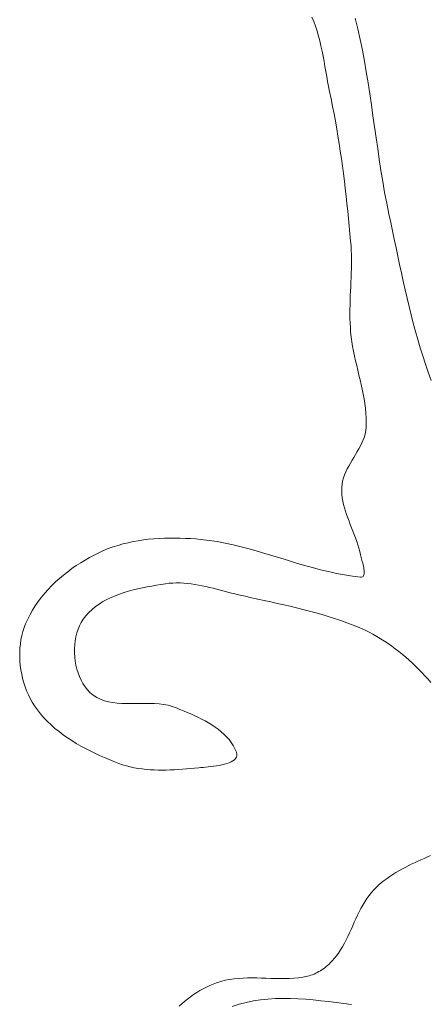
# Model space of a CAD drawing. Header units: inches. Extents: x -12 to 23, y -13.2 to 21.7.
# Tile 7 of 75: x 0.5 to 2.1, y -7.6 to -3.9. Entities that reach past the tile are written whole.
import ezdxf

# ---------------------------------------------------------------- set-up
doc = ezdxf.new("R2010")
doc.units = ezdxf.units.IN
doc.header["$MEASUREMENT"] = 0
doc.layers.get('0').update_dxf_attribs({"lineweight": 0})

msp = doc.modelspace()

# ---------------------------------------------------------------- linework, layer by layer
at = {"color": 7, "linetype": 'Continuous', "lineweight": 0, "flags": 128}
for points in [[(2.0704, -6.3997), (2.0592, -6.3871), (2.0477, -6.3746), (2.036, -6.3623), (2.0241, -6.3501), (2.0119, -6.3381), (1.9996, -6.3264), (1.987, -6.3149), (1.9742, -6.3036), (1.9612, -6.2926), (1.948, -6.2818), (1.9346, -6.2714), (1.921, -6.2613), (1.9071, -6.2515), (1.893, -6.2421), (1.8787, -6.2331), (1.8642, -6.2245), (1.8495, -6.2162), (1.8346, -6.2085), (1.8194, -6.2011), (1.7966, -6.1909), (1.7736, -6.1812), (1.7503, -6.1722), (1.7269, -6.1636), (1.7032, -6.1556), (1.6794, -6.148), (1.6554, -6.1408), (1.6313, -6.134), (1.6071, -6.1275), (1.5827, -6.1213), (1.5583, -6.1153), (1.5338, -6.1096), (1.5093, -6.104), (1.4847, -6.0985), (1.4602, -6.0931), (1.4356, -6.0877), (1.411, -6.0824), (1.3865, -6.077), (1.362, -6.0715), (1.3376, -6.0659), (1.3238, -6.0626), (1.31, -6.0591), (1.2962, -6.0555), (1.2823, -6.0519), (1.2684, -6.0482), (1.2545, -6.0446), (1.2406, -6.041), (1.2266, -6.0376), (1.2126, -6.0343), (1.1986, -6.0312), (1.1846, -6.0285), (1.1706, -6.026), (1.1566, -6.0239), (1.1426, -6.0223), (1.1286, -6.021), (1.1145, -6.0203), (1.1006, -6.0202), (1.0866, -6.0207), (1.0726, -6.0218), (1.0587, -6.0236), (1.0417, -6.0263), (1.0244, -6.0292), (1.0069, -6.0322), (0.9893, -6.0355), (0.9716, -6.0391), (0.9539, -6.043), (0.9362, -6.0472), (0.9187, -6.052), (0.9015, -6.0571), (0.8845, -6.0628), (0.8678, -6.0691), (0.8516, -6.076), (0.8359, -6.0836), (0.8208, -6.0918), (0.8063, -6.1008), (0.7925, -6.1106), (0.7795, -6.1213), (0.7674, -6.1329), (0.7561, -6.1454), (0.7459, -6.1589), (0.7384, -6.1708), (0.7318, -6.1836), (0.7262, -6.197), (0.7216, -6.2111), (0.7179, -6.2257), (0.7151, -6.2408), (0.7133, -6.2561), (0.7124, -6.2716), (0.7124, -6.2873), (0.7133, -6.3029), (0.7151, -6.3185), (0.7178, -6.3339), (0.7214, -6.349), (0.7259, -6.3637), (0.7313, -6.3778), (0.7375, -6.3914), (0.7447, -6.4043), (0.7527, -6.4164), (0.7615, -6.4276), (0.7713, -6.4378), (0.7839, -6.4484), (0.7973, -6.457), (0.8116, -6.464), (0.8267, -6.4695), (0.8423, -6.4736), (0.8586, -6.4766), (0.8753, -6.4785), (0.8925, -6.4797), (0.9099, -6.4803), (0.9277, -6.4804), (0.9455, -6.4803), (0.9635, -6.4801), (0.9815, -6.4799), (0.9994, -6.4801), (1.0172, -6.4807), (1.0347, -6.482), (1.0519, -6.4841), (1.0688, -6.4871), (1.0851, -6.4914), (1.1009, -6.497), (1.1142, -6.5024), (1.1277, -6.508), (1.1414, -6.5138), (1.1551, -6.5198), (1.1689, -6.526), (1.1826, -6.5325), (1.1962, -6.5393), (1.2096, -6.5464), (1.2228, -6.5538), (1.2356, -6.5617), (1.2479, -6.5699), (1.2598, -6.5785), (1.2712, -6.5876), (1.2819, -6.5971), (1.2919, -6.6072), (1.3012, -6.6178), (1.3096, -6.629), (1.3171, -6.6407), (1.3237, -6.653), (1.3292, -6.666), (1.3309, -6.673), (1.3309, -6.6794), (1.3292, -6.6851), (1.3261, -6.6904), (1.3215, -6.6951), (1.3158, -6.6993), (1.309, -6.7031), (1.3012, -6.7064), (1.2926, -6.7094), (1.2834, -6.712), (1.2736, -6.7143), (1.2635, -6.7163), (1.2531, -6.718), (1.2426, -6.7195), (1.2322, -6.7207), (1.2219, -6.7218), (1.212, -6.7228), (1.2025, -6.7237), (1.1936, -6.7245), (1.1855, -6.7252), (1.1702, -6.7266), (1.1549, -6.728), (1.1395, -6.7293), (1.1241, -6.7306), (1.1086, -6.7316), (1.0931, -6.7326), (1.0775, -6.7333), (1.062, -6.7337), (1.0465, -6.7339), (1.031, -6.7338), (1.0156, -6.7334), (1.0002, -6.7325), (0.9849, -6.7313), (0.9697, -6.7296), (0.9546, -6.7275), (0.9396, -6.7248), (0.9247, -6.7216), (0.91, -6.7178), (0.8955, -6.7134), (0.8811, -6.7083), (0.8629, -6.7013), (0.8446, -6.6939), (0.8263, -6.6862), (0.808, -6.6782), (0.7899, -6.6698), (0.7718, -6.661), (0.754, -6.6518), (0.7364, -6.6422), (0.719, -6.6322), (0.702, -6.6217), (0.6854, -6.6107), (0.6691, -6.5993), (0.6534, -6.5874), (0.6381, -6.5749), (0.6234, -6.5619), (0.6093, -6.5484), (0.5959, -6.5343), (0.5831, -6.5197), (0.5711, -6.5044), (0.5599, -6.4885), (0.5515, -6.4751), (0.5437, -6.4612), (0.5366, -6.4467), (0.5302, -6.4318), (0.5244, -6.4164), (0.5193, -6.4008), (0.5149, -6.3848), (0.5112, -6.3686), (0.5082, -6.3522), (0.506, -6.3357), (0.5045, -6.3191), (0.5037, -6.3025), (0.5037, -6.2859), (0.5045, -6.2695), (0.5061, -6.2531), (0.5084, -6.237), (0.5116, -6.2212), (0.5156, -6.2057), (0.5204, -6.1905), (0.5261, -6.1758), (0.5341, -6.158), (0.543, -6.1407), (0.5527, -6.1237), (0.5632, -6.1072), (0.5745, -6.091), (0.5864, -6.0753), (0.5991, -6.06), (0.6124, -6.0451), (0.6262, -6.0307), (0.6406, -6.0168), (0.6555, -6.0033), (0.6709, -5.9903), (0.6867, -5.9779), (0.7028, -5.9659), (0.7193, -5.9544), (0.7361, -5.9435), (0.753, -5.9331), (0.7702, -5.9233), (0.7876, -5.914), (0.8051, -5.9053), (0.8229, -5.8971), (0.8411, -5.8897), (0.8595, -5.8831), (0.8782, -5.8771), (0.8972, -5.8717), (0.9164, -5.867), (0.9358, -5.8629), (0.9553, -5.8594), (0.975, -5.8565), (0.9949, -5.8541), (1.0148, -5.8522), (1.0347, -5.8508), (1.0547, -5.8499), (1.0748, -5.8494), (1.0948, -5.8494), (1.1148, -5.8497), (1.1347, -5.8504), (1.1546, -5.8515), (1.1743, -5.8529), (1.1939, -5.8545), (1.2249, -5.8581), (1.2558, -5.8627), (1.2865, -5.8684), (1.317, -5.875), (1.3474, -5.8823), (1.3777, -5.8903), (1.4079, -5.8988), (1.438, -5.9077), (1.4682, -5.9168), (1.4982, -5.9261), (1.5283, -5.9354), (1.5584, -5.9445), (1.5886, -5.9534), (1.6188, -5.962), (1.6491, -5.97), (1.6795, -5.9774), (1.71, -5.9841), (1.7407, -5.9898), (1.7715, -5.9946), (1.8025, -5.9982), (1.8064, -5.9982), (1.8095, -5.9973), (1.812, -5.9956), (1.8138, -5.9931), (1.8152, -5.9901), (1.816, -5.9864), (1.8163, -5.9822), (1.8163, -5.9776), (1.8159, -5.9726), (1.8152, -5.9673), (1.8143, -5.9618), (1.8131, -5.9562), (1.8118, -5.9504), (1.8104, -5.9446), (1.8089, -5.9389), (1.8074, -5.9334), (1.806, -5.928), (1.8047, -5.9229), (1.8035, -5.9181), (1.8025, -5.9137), (1.7995, -5.9007), (1.796, -5.8877), (1.792, -5.8748), (1.7876, -5.8619), (1.783, -5.8491), (1.7782, -5.8364), (1.7732, -5.8236), (1.7682, -5.8109), (1.7632, -5.7982), (1.7583, -5.7855), (1.7535, -5.7728), (1.749, -5.76), (1.7448, -5.7472), (1.741, -5.7344), (1.7377, -5.7215), (1.7349, -5.7086), (1.7327, -5.6955), (1.7312, -5.6824), (1.7305, -5.6692), (1.7307, -5.6559), (1.7318, -5.6437), (1.734, -5.6318), (1.7372, -5.6201), (1.7413, -5.6085), (1.746, -5.5971), (1.7514, -5.5859), (1.7573, -5.5748), (1.7636, -5.5637), (1.7701, -5.5527), (1.7767, -5.5418), (1.7834, -5.5308), (1.7899, -5.5198), (1.7962, -5.5087), (1.8022, -5.4976), (1.8077, -5.4864), (1.8125, -5.475), (1.8167, -5.4635), (1.82, -5.4518), (1.8224, -5.4398), (1.8237, -5.4277), (1.8242, -5.4093), (1.824, -5.391), (1.8229, -5.3728), (1.8212, -5.3545), (1.8188, -5.3364), (1.8159, -5.3182), (1.8125, -5.3001), (1.8088, -5.282), (1.8048, -5.2639), (1.8005, -5.2458), (1.7961, -5.2278), (1.7917, -5.2097), (1.7874, -5.1916), (1.7831, -5.1735), (1.779, -5.1554), (1.7752, -5.1372), (1.7718, -5.119), (1.7688, -5.1008), (1.7663, -5.0825), (1.7645, -5.0642), (1.7633, -5.0469), (1.7624, -5.0296), (1.7619, -5.0123), (1.7618, -4.995), (1.7619, -4.9776), (1.7622, -4.9603), (1.7626, -4.943), (1.7632, -4.9256), (1.7639, -4.9082), (1.7647, -4.8909), (1.7654, -4.8735), (1.7661, -4.8562), (1.7667, -4.8388), (1.7671, -4.8215), (1.7674, -4.8041), (1.7674, -4.7868), (1.7672, -4.7695), (1.7667, -4.7522), (1.7658, -4.7349), (1.7645, -4.7176), (1.7619, -4.6889), (1.7592, -4.6602), (1.7565, -4.6315), (1.7535, -4.6028), (1.7505, -4.5742), (1.7473, -4.5455), (1.744, -4.5168), (1.7405, -4.4882), (1.7368, -4.4596), (1.733, -4.431), (1.729, -4.4025), (1.7249, -4.3739), (1.7205, -4.3454), (1.716, -4.317), (1.7112, -4.2885), (1.7063, -4.2601), (1.7011, -4.2318), (1.6957, -4.2035), (1.6901, -4.1752), (1.6842, -4.147), (1.6803, -4.1282), (1.6767, -4.1091), (1.6733, -4.0899), (1.6699, -4.0705), (1.6665, -4.051), (1.663, -4.0315), (1.6594, -4.012), (1.6556, -3.9925), (1.6515, -3.9732), (1.647, -3.9541), (1.6421, -3.9352), (1.6366, -3.9165), (1.6306, -3.8982), (1.6239, -3.8803), (1.6165, -3.8628)], [(1.7812, -3.8666), (1.7912, -3.9074), (1.8005, -3.9484), (1.809, -3.9895), (1.8168, -4.0309), (1.8241, -4.0724), (1.831, -4.114), (1.8374, -4.1556), (1.8436, -4.1974), (1.8496, -4.2392), (1.8555, -4.281), (1.8614, -4.3229), (1.8674, -4.3647), (1.8735, -4.4065), (1.88, -4.4482), (1.8868, -4.4898), (1.894, -4.5314), (1.9018, -4.5728), (1.9103, -4.6141), (1.9171, -4.6461), (1.9238, -4.6781), (1.9306, -4.7101), (1.9373, -4.7422), (1.944, -4.7743), (1.9509, -4.8064), (1.9578, -4.8384), (1.9648, -4.8704), (1.972, -4.9024), (1.9794, -4.9343), (1.9871, -4.9661), (1.9949, -4.9979), (2.0031, -5.0296), (2.0116, -5.0612), (2.0204, -5.0927), (2.0296, -5.124), (2.0393, -5.1552), (2.0493, -5.1863), (2.0599, -5.2173), (2.0709, -5.248)], [(1.1109, -7.6347), (1.1213, -7.625), (1.132, -7.6157), (1.1431, -7.6068), (1.1544, -7.5982), (1.166, -7.59), (1.1779, -7.5822), (1.19, -7.5749), (1.2023, -7.568), (1.2147, -7.5616), (1.2274, -7.5556), (1.2402, -7.5501), (1.2531, -7.5452), (1.2695, -7.5398), (1.2862, -7.5355), (1.303, -7.5322), (1.3201, -7.5297), (1.3373, -7.528), (1.3546, -7.527), (1.372, -7.5264), (1.3895, -7.5264), (1.4071, -7.5266), (1.4248, -7.5271), (1.4425, -7.5276), (1.4602, -7.5282), (1.4778, -7.5286), (1.4955, -7.5289), (1.5131, -7.5288), (1.5306, -7.5283), (1.5481, -7.5272), (1.5654, -7.5255), (1.5826, -7.5231), (1.5996, -7.5198), (1.6061, -7.5182), (1.6126, -7.5163), (1.6189, -7.5141), (1.6252, -7.5116), (1.6313, -7.5088), (1.6374, -7.5058), (1.6434, -7.5025), (1.6493, -7.499), (1.6551, -7.4953), (1.6607, -7.4914), (1.6662, -7.4873), (1.6716, -7.483), (1.6769, -7.4785), (1.682, -7.4739), (1.687, -7.4691), (1.6919, -7.4643), (1.6965, -7.4593), (1.701, -7.4542), (1.7054, -7.449), (1.7095, -7.4437), (1.7181, -7.432), (1.7261, -7.4198), (1.7337, -7.4073), (1.7408, -7.3945), (1.7475, -7.3815), (1.754, -7.3682), (1.7603, -7.3549), (1.7664, -7.3414), (1.7724, -7.3279), (1.7784, -7.3144), (1.7845, -7.3009), (1.7907, -7.2875), (1.7971, -7.2743), (1.8038, -7.2613), (1.8108, -7.2485), (1.8182, -7.2361), (1.8261, -7.2239), (1.8345, -7.2122), (1.8435, -7.2009), (1.8532, -7.1901), (1.8626, -7.1807), (1.8723, -7.1717), (1.8823, -7.1631), (1.8926, -7.1548), (1.9032, -7.1469), (1.9141, -7.1392), (1.9252, -7.1319), (1.9365, -7.1248), (1.948, -7.118), (1.9597, -7.1115), (1.9716, -7.1051), (1.9836, -7.099), (1.9956, -7.093), (2.0078, -7.0872), (2.02, -7.0816), (2.0323, -7.076), (2.0446, -7.0706), (2.0569, -7.0653), (2.0692, -7.0601)], [(1.7676, -7.6279), (1.7387, -7.6242), (1.7097, -7.6204), (1.6806, -7.6168), (1.6514, -7.6134), (1.6223, -7.6104), (1.5932, -7.6079), (1.5641, -7.606), (1.5352, -7.6048), (1.5065, -7.6045), (1.4779, -7.6051), (1.4496, -7.6068), (1.4215, -7.6097), (1.3938, -7.614), (1.3665, -7.6197), (1.3395, -7.6269), (1.3129, -7.6359)]]:
    msp.add_lwpolyline(points, dxfattribs=at)

doc.saveas('drawing.dxf')
